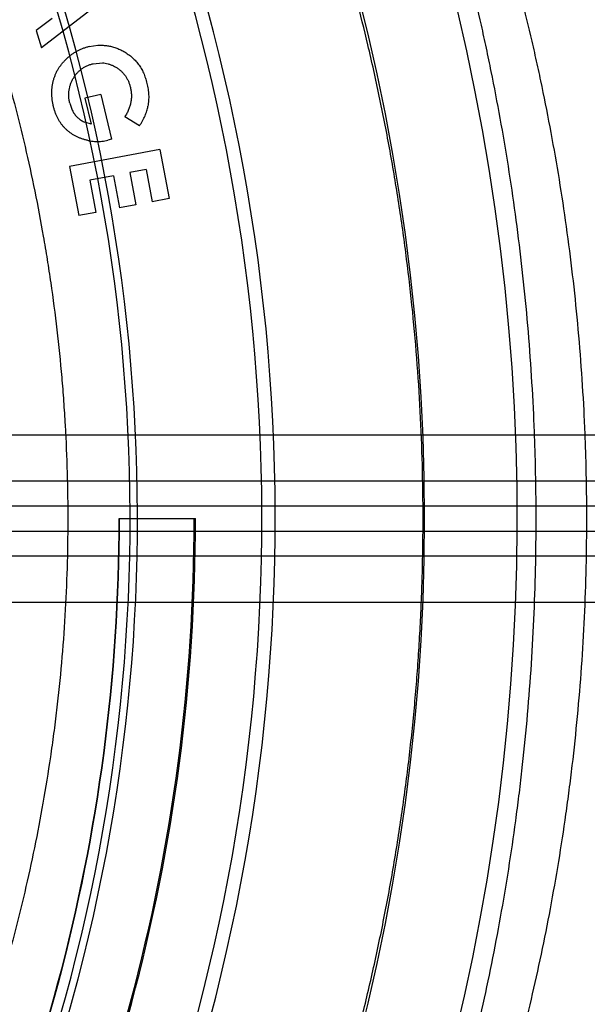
# Model space of a CAD drawing. Header units: millimetres. Extents: x 0 to 297, y 0 to 210.
# Tile 100 of 256: x 147.696 to 147.81, y 92.779 to 92.977. Entities that reach past the tile are written whole.
import ezdxf

# ---------------------------------------------------------------- set-up
doc = ezdxf.new("R2010")
doc.units = ezdxf.units.MM
doc.header["$LTSCALE"] = 16.335
doc.layers.get('0').update_dxf_attribs({"linetype": 'CONTINUOUS'})
doc.layers.add('01_GLOBAL', color=7, linetype='CONTINUOUS')
doc.layers.add('INTFCLR_144815', color=7, linetype='CONTINUOUS')

msp = doc.modelspace()

# ---------------------------------------------------------------- linework, layer by layer
at = {"color": 7, "linetype": 'Continuous'}
msp.add_circle((148.0808034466, 92.1164639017), 1.9, dxfattribs=at)
at = {"color": 9, "linetype": 'Continuous'}
msp.add_arc((148.0808034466, 92.1164639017), 1.8756493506, 92.9674534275, 177.0325465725, dxfattribs=at)
at = {"layer": '01_GLOBAL', "color": 7, "linetype": 'Continuous'}
msp.add_circle((148.0808034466, 92.1164639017), 1.925, dxfattribs=at)
at = {"layer": 'INTFCLR_144815', "color": 6, "linetype": 'Continuous'}
for p, q in [((147.7155522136, 92.98309760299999), (147.700014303, 92.9710657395)), ((147.7021772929, 92.97700190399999), (147.6989717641, 92.9745421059)), ((147.6989717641, 92.9745421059), (147.700014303, 92.9710657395)), ((147.7095741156, 92.9713259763), (147.7113079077, 92.97159186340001)), ((147.7103606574, 92.96789413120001), (147.7122298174, 92.9680704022)), ((147.7119151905, 92.961753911), (147.7087133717, 92.9609859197)), ((147.7087133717, 92.9609859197), (147.7099562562, 92.955799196)), ((147.7119151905, 92.961753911), (147.7140781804, 92.9527457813)), ((147.7196804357, 92.9554170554), (147.7167271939, 92.95724242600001)), ((147.7099562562, 92.955799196), (147.7087058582, 92.9561749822)), ((147.7140781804, 92.9527457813), (147.7133250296, 92.9525380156)), ((147.7237478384, 92.95071597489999), (147.7056685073, 92.94729897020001)), ((147.7237478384, 92.95071597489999), (147.7256140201, 92.9408471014)), ((147.7056685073, 92.94729897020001), (147.707534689, 92.9374300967)), ((147.7210246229, 92.9466645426), (147.7177560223, 92.94604495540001)), ((147.7210246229, 92.9466645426), (147.7222452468, 92.94021267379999)), ((147.7144503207, 92.94542165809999), (147.7096939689, 92.94452010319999)), ((147.7096939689, 92.94452010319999), (147.7109145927, 92.9380682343)), ((147.7144503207, 92.94542165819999), (147.7156709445, 92.9389697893)), ((147.7177560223, 92.94604495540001), (147.7189766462, 92.9395930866)), ((147.7256140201, 92.9408471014), (147.7222452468, 92.94021267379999)), ((147.7189766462, 92.9395930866), (147.7156709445, 92.9389697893)), ((147.7109145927, 92.9380682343), (147.707534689, 92.9374300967)), ((147.7155924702, 92.8766036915), (147.7309220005, 92.8766036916))]:
    msp.add_line(p, q, dxfattribs=at)
at = {"layer": 'INTFCLR_144815', "color": 9, "linetype": 'Continuous'}
for p, q in [((148.0156636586, 92.8933663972), (147.6828247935, 92.8933478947)), ((147.9666177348, 92.8841036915), (147.6798015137, 92.8841036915)), ((147.9679618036, 92.87910369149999), (147.6811455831, 92.87910369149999)), ((147.6811455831, 92.8741036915), (147.9679618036, 92.8741036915)), ((147.9666177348, 92.8691036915), (147.6798015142, 92.8691036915)), ((147.6877248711, 92.85985912), (148.0156636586, 92.8598408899))]:
    msp.add_line(p, q, dxfattribs=at)
at = {"layer": 'INTFCLR_144815', "color": 6, "linetype": 'Continuous'}
for radius, start, end in [(0.4398395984, 313.9937911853, 154.5150993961), (0.391278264, 339.5878226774, 23.4121773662), (0.3599288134, 329.9999999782, 359.9999999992), (0.36, 329.9999999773, 360), (0.375, 330.0000000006, 360), (0.3752583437, 330.0000000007, 360)]:
    msp.add_arc((147.3556636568, 92.8766036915), radius, start, end, dxfattribs=at)
at = {"layer": 'INTFCLR_144815', "color": 9, "linetype": 'Continuous'}
for radius, start, end in [(0.4212676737, 323.9261481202, 36.0738518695), (0.3885893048, 339.7244769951, 23.2755230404), (0.3636235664, 339.8324937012, 23.1675062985), (0.3621400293, 339.8359043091, 23.1640956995)]:
    msp.add_arc((147.3556636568, 92.8766036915), radius, start, end, dxfattribs=at)
for points, knots in [([(147.7993047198, 92.87660367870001), (147.7993047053, 92.8801303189), (147.7992431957, 92.8853815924), (147.7990397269, 92.8923571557), (147.798623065, 92.90260793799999), (147.7975766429, 92.9177549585), (147.7953145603, 92.9375763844), (147.7927567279, 92.9537124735), (147.7906349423, 92.9647865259), (147.7893410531, 92.97100562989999), (147.7873656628, 92.98002703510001), (147.7841654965, 92.9930558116), (147.779385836, 93.00968441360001), (147.7750756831, 93.02283445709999), (147.7719295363, 93.0316419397), (147.770136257, 93.03646838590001), (147.7675472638, 93.0432648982), (147.7636973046, 93.0528108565), (147.7585360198, 93.0646150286), (147.754709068, 93.0727950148), (147.7522694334, 93.0778234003), (147.7507933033, 93.080826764), (147.7484596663, 93.08549186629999), (147.7454788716, 93.0912766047), (147.7424835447, 93.0969466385), (147.7407676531, 93.1001740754), (147.740074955, 93.10151322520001)], [0, 0, 0, 0, 0.0450043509, 0.067009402, 0.08905324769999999, 0.175923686, 0.2606895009, 0.3435638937, 0.3843409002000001, 0.4045696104, 0.4246252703, 0.5021919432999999, 0.5757221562, 0.6453695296, 0.6787460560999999, 0.6950673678, 0.7110742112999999, 0.7715572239, 0.8263963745, 0.8754614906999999, 0.8867912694, 0.8977184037, 0.9181670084, 0.953356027, 0.9807598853, 1, 1, 1, 1]), ([(147.7488803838, 92.65652676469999), (147.7495964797, 92.6578384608), (147.7513599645, 92.6610184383), (147.7537571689, 92.6653402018), (147.7557370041, 92.6689966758), (147.757045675, 92.67142642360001), (147.7592661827, 92.6756217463), (147.7628570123, 92.682563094), (147.7678291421, 92.69273019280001), (147.7721187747, 92.7021186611), (147.7751770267, 92.70921966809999), (147.77698482, 92.71355384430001), (147.7797928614, 92.7204506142), (147.7839528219, 92.7313167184), (147.7891775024, 92.74658398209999), (147.7927870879, 92.7586247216), (147.79507246, 92.7670031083), (147.796585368, 92.7728058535), (147.7991369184, 92.7832081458), (147.8023498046, 92.798499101), (147.8046712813, 92.8125467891), (147.8059664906, 92.82214906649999), (147.8067830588, 92.82869630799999), (147.8080034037, 92.8402400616), (147.8091753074, 92.85684838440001), (147.809560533, 92.87354577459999), (147.8094131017, 92.88528370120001), (147.8092080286, 92.8920232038), (147.8087814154, 92.90205739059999), (147.807711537, 92.9168856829), (147.8053958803, 92.9362872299), (147.8027810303, 92.952079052), (147.8006061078, 92.962913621), (147.7992854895, 92.9690001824), (147.7972629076, 92.97783123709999), (147.7939937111, 92.99058716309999), (147.7890983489, 93.0068576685), (147.7846918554, 93.01972259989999), (147.7814743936, 93.02833703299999), (147.7796406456, 93.03305889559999), (147.7769907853, 93.0397105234), (147.773050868, 93.0490525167), (147.7677717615, 93.0605994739), (147.7638557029, 93.0685969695), (147.7613627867, 93.0735149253), (147.7598516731, 93.07645220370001), (147.7574644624, 93.0810162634), (147.7544093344, 93.0866708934), (147.7513554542, 93.09222053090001), (147.749579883, 93.09536547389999), (147.7488803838, 93.0966806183)], [0, 0, 0, 0, 0.0097071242, 0.0236189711, 0.0321010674, 0.0367157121, 0.0415449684, 0.0629333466, 0.0874759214, 0.1150523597, 0.1299704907, 0.1376946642, 0.1455554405, 0.1783391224, 0.2132541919, 0.2503476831, 0.259964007, 0.2696637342, 0.289298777, 0.3295304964, 0.3711217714, 0.3817476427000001, 0.3924663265, 0.413977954, 0.4571413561, 0.5005724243, 0.5224212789, 0.5333848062, 0.5443680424, 0.5876565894, 0.6299111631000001, 0.6712436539, 0.6915902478, 0.7016863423, 0.7116980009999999, 0.7504371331, 0.7871917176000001, 0.8220359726, 0.8387456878, 0.84691964, 0.8549381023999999, 0.8852533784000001, 0.9127639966, 0.93739805, 0.9430884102, 0.9485782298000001, 0.9588538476, 0.9765441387, 0.9903243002, 1, 1, 1, 1]), ([(147.6283543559, 93.0905273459), (147.6294180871, 93.08913319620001), (147.630862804, 93.0872443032), (147.6326975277, 93.08482181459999), (147.6343230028, 93.08266255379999), (147.6374700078, 93.0784334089), (147.6422950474, 93.0717454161), (147.6484337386, 93.0627622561), (147.6537466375, 93.0544509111), (147.6575445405, 93.0481567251), (147.6597868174, 93.04432130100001), (147.6632667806, 93.03823567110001), (147.6684450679, 93.02862941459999), (147.6750329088, 93.01506441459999), (147.6796659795, 93.0043101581), (147.6826394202, 92.9968042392), (147.6846311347, 92.9915904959), (147.6880120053, 92.9822177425), (147.6924099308, 92.9683881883), (147.6969134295, 92.9511349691), (147.69963434, 92.93776458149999), (147.7011659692, 92.9286111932), (147.7021196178, 92.9223648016), (147.7031492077, 92.91448372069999), (147.7039527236, 92.9065478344), (147.7044584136, 92.90016138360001), (147.705075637, 92.8905885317), (147.7054767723, 92.8762444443), (147.7049005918, 92.8571598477), (147.7036423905, 92.8429180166), (147.7024631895, 92.8334756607), (147.7015938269, 92.8272460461), (147.699874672, 92.8165952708), (147.6968444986, 92.80178550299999), (147.692353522, 92.78462890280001), (147.6879646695, 92.7708504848), (147.68482291, 92.7621510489), (147.6833339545, 92.7582213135), (147.6823398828, 92.75564582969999), (147.679626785, 92.7488038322), (147.6750011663, 92.73807492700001), (147.6684267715, 92.7245433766), (147.6627290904, 92.71397508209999), (147.6586779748, 92.7069682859), (147.6564022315, 92.7031575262), (147.6531576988, 92.6978351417), (147.648433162, 92.69044404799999), (147.6422890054, 92.6814532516), (147.6374604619, 92.6747609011), (147.6343122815, 92.6705304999), (147.6326881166, 92.66837311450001), (147.6308572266, 92.66595578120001), (147.6294159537, 92.6640714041), (147.6283544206, 92.66268012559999)], [0, 0, 0, 0, 0.0113523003, 0.0153945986, 0.0196724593, 0.0288485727, 0.04952051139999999, 0.0730548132, 0.0992747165, 0.1133659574, 0.1206417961, 0.1280352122, 0.1587481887, 0.1912667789, 0.2256293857, 0.2345212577, 0.2435306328, 0.2617592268, 0.2990180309, 0.3374305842, 0.3771409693, 0.3872950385, 0.3975091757, 0.4180450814, 0.4387403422, 0.4491382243, 0.4595166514, 0.5008391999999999, 0.5419727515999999, 0.5830556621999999, 0.5933356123, 0.6035730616, 0.6237732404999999, 0.6631691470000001, 0.7013781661, 0.7385292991, 0.7567366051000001, 0.761249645, 0.7657337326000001, 0.7746080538, 0.8088969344, 0.8413373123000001, 0.8719692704, 0.886598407, 0.893729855, 0.9007025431, 0.926950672, 0.9505051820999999, 0.9711896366, 0.9803691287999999, 0.9846421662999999, 0.9886711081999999, 1, 1, 1, 1]), ([(147.7400749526, 92.6516941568), (147.740769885, 92.6530376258), (147.7424976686, 92.6562871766), (147.7448340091, 92.660710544), (147.7467730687, 92.6644463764), (147.7480479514, 92.6669332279), (147.750225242, 92.6712205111), (147.7537326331, 92.67832191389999), (147.7585924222, 92.6887172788), (147.7627849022, 92.69831273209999), (147.7657737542, 92.70556874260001), (147.7675398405, 92.7099987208), (147.7702869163, 92.7170499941), (147.7743539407, 92.728160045), (147.7794608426, 92.743763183), (147.7829879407, 92.7560635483), (147.7852201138, 92.7646227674), (147.7867032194, 92.7705517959), (147.7891921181, 92.78118562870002), (147.7923405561, 92.7968100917), (147.7946014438, 92.81116058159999), (147.7958741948, 92.82096844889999), (147.7966667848, 92.82765887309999), (147.7978633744, 92.8394539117), (147.7990016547, 92.8563322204), (147.7993047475, 92.8698627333), (147.7993047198, 92.87660367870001)], [0, 0, 0, 0, 0.0193022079, 0.046964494, 0.063837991, 0.0730150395, 0.0826270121, 0.1252001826, 0.1740817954, 0.2290529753, 0.2588100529, 0.2742223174, 0.2899113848, 0.3553804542, 0.4251698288, 0.4993797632, 0.5186285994, 0.5380488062, 0.5773715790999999, 0.6579886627, 0.7413831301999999, 0.7626961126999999, 0.7841977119, 0.8273566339, 0.9139769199, 1, 1, 1, 1])]:
    msp.add_open_spline(points, degree=3, knots=knots, dxfattribs=at)
at = {"layer": 'INTFCLR_144815', "color": 6, "linetype": 'Continuous'}
for points, knots in [([(147.7766097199, 92.87660369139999), (147.7766097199, 92.8801957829), (147.7765163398, 92.8873671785), (147.7760973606, 92.89810869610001), (147.7754024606, 92.9087975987), (147.7744335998, 92.9194417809), (147.77319384, 92.9300329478), (147.7716837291, 92.9405699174), (147.769908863, 92.9510338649), (147.767873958, 92.96140801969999), (147.7656550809, 92.97136772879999), (147.7633909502, 92.98047862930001), (147.7612393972, 92.9884106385), (147.7592604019, 92.9952058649), (147.7574492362, 93.0010758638), (147.7557986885, 93.0061736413), (147.7542974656, 93.01062218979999), (147.7529379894, 93.01451394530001), (147.7517092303, 93.0179285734), (147.7505988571, 93.0209356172), (147.7495982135, 93.02358343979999), (147.7486995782, 93.0259155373), (147.7478928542, 93.0279744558), (147.7471655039, 93.0298037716), (147.7465075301, 93.0314371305), (147.7459095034, 93.03290429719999), (147.7453656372, 93.0342244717), (147.7448448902, 93.0354761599), (147.7443053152, 93.0367609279), (147.7437013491, 93.0381852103), (147.7430146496, 93.0397869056), (147.742236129, 93.041579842), (147.7413669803, 93.04355388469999), (147.7404600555, 93.0455826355), (147.7395279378, 93.0476360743), (147.7385654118, 93.0497270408), (147.7375049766, 93.0519953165), (147.7363194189, 93.0544878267), (147.7349858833, 93.05723795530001), (147.7334899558, 93.0602608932), (147.7318170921, 93.0635681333), (147.7299593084, 93.0671503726), (147.7279066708, 93.0710052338), (147.7256570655, 93.07511254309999), (147.7232389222, 93.07939260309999), (147.7208020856, 93.0835691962), (147.7185114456, 93.0873707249), (147.7165080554, 93.0905961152), (147.7148153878, 93.09324334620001), (147.7137825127, 93.09480996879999), (147.7133196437, 93.0954978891)], [0, 0, 0, 0, 0.04665735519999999, 0.0931440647, 0.1396118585, 0.1857718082, 0.2319566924, 0.2781034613, 0.3240186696, 0.3697981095, 0.4154052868, 0.4565413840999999, 0.4917273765, 0.5221494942, 0.5484663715, 0.5715162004, 0.5917463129, 0.6094482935, 0.625060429, 0.6388822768, 0.6510838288, 0.6618264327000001, 0.6713445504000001, 0.6798063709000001, 0.6873964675, 0.6942167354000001, 0.7003855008, 0.7059421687, 0.7118256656, 0.7184851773, 0.7260365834, 0.7344612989, 0.7438740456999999, 0.7540523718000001, 0.7633255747, 0.7731651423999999, 0.7839509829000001, 0.7958485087, 0.8090155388, 0.8236497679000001, 0.8396573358, 0.8571550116, 0.8760631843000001, 0.8963825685, 0.9179808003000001, 0.9399137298, 0.9591882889, 0.9756278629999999, 0.9892303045, 1, 1, 1, 1]), ([(147.7095741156, 92.9713259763), (147.7093605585, 92.9712707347), (147.7089367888, 92.9711611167), (147.7083190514, 92.9709466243), (147.7077204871, 92.9706979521), (147.7071418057, 92.97041366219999), (147.7065864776, 92.9700880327), (147.7060511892, 92.9697274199), (147.7056921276, 92.9694512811), (147.7055088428, 92.969299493), (147.7054927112, 92.96928604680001)], [0, 0, 0, 0, 0.1437108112, 0.2851710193, 0.4257213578, 0.5659362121, 0.7049996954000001, 0.8449362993, 0.9863161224, 1, 1, 1, 1]), ([(147.7113079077, 92.97159186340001), (147.7113149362, 92.9715922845), (147.711608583, 92.9716095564), (147.7121872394, 92.97161723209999), (147.713040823, 92.9715512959), (147.7138834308, 92.9714023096), (147.7147130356, 92.97116881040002), (147.7155350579, 92.97086349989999), (147.7160605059, 92.9705966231), (147.7163265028, 92.9704615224)], [0, 0, 0, 0, 0.0040509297, 0.1692373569, 0.3327769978, 0.4961786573, 0.6609656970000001, 0.8283710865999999, 1, 1, 1, 1]), ([(147.7163265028, 92.9704615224), (147.7164820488, 92.97037535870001), (147.7167903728, 92.9702045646), (147.7172337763, 92.96992070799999), (147.7176545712, 92.9696166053), (147.7180584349, 92.9692977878), (147.7184364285, 92.96895573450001), (147.718792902, 92.9685940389), (147.7191320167, 92.9682178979), (147.719442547, 92.9678161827), (147.7197414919, 92.9674039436), (147.7200121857, 92.9669658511), (147.7202634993, 92.9665114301), (147.7204954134, 92.9660378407), (147.7207025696, 92.9655444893), (147.7208868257, 92.9650310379), (147.7210561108, 92.9645009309), (147.7211478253, 92.9641375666), (147.7211941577, 92.96395400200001)], [0, 0, 0, 0, 0.0635678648, 0.126004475, 0.1881003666, 0.2491482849, 0.3098879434, 0.3702352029, 0.4306795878, 0.4908321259, 0.5516939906, 0.6126746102, 0.6748224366, 0.7373153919, 0.8011273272, 0.8660314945, 0.9323217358, 1, 1, 1, 1]), ([(147.7024136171, 92.9593423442), (147.7023612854, 92.959573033), (147.7022580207, 92.96002824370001), (147.7021545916, 92.9607125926), (147.7020972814, 92.96138673), (147.7020701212, 92.9620507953), (147.702100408, 92.9627049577), (147.7021607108, 92.9633497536), (147.7022684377, 92.9639847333), (147.7024222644, 92.9646071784), (147.7026099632, 92.96521665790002), (147.7028398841, 92.965807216), (147.7031119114, 92.9663754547), (147.7034203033, 92.9669222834), (147.7037672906, 92.96744796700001), (147.7041529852, 92.967953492), (147.7045823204, 92.96843548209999), (147.705028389, 92.9688827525), (147.7053405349, 92.96915920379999), (147.7054927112, 92.96928604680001)], [0, 0, 0, 0, 0.0644771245, 0.1272306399, 0.1884964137, 0.2488837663, 0.3082726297, 0.3668840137, 0.4253633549, 0.4836703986, 0.5415783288, 0.5991199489, 0.6562779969, 0.7131968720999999, 0.770147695, 0.8278737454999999, 0.8863948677, 0.9459986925, 1, 1, 1, 1]), ([(147.7065470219, 92.9652109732), (147.706618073, 92.96532084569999), (147.7068118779, 92.96560284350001), (147.7071540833, 92.9660312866), (147.7075929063, 92.96647276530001), (147.7080690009, 92.96686499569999), (147.7085866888, 92.9672020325), (147.7091402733, 92.96749022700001), (147.7097329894, 92.9677269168), (147.710149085, 92.9678377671), (147.7103606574, 92.96789413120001)], [0, 0, 0, 0, 0.0820466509, 0.2144622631, 0.3433661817, 0.4717930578, 0.6006712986, 0.7300877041, 0.8627575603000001, 1, 1, 1, 1]), ([(147.7122298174, 92.9680704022), (147.7124163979, 92.9680594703), (147.7128002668, 92.9680168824), (147.7133733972, 92.9678938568), (147.7139460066, 92.9676998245), (147.7145096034, 92.967452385), (147.7150562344, 92.9671452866), (147.7155724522, 92.96678701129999), (147.7160503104, 92.96638763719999), (147.7164736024, 92.9659410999), (147.7168573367, 92.9654620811), (147.717182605, 92.9649355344), (147.7174602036, 92.9643718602), (147.7177001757, 92.96377194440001), (147.7178101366, 92.9633494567), (147.7178661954, 92.9631340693)], [0, 0, 0, 0, 0.0698417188, 0.1440967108, 0.2186460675, 0.295430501, 0.3738668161, 0.4525967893, 0.53001171, 0.6061870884, 0.6822052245, 0.7590341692, 0.8369690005, 0.9168855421, 1, 1, 1, 1]), ([(147.7057044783, 92.9599916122), (147.7056552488, 92.96021466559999), (147.7055582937, 92.9606539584), (147.7054959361, 92.96131715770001), (147.7054857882, 92.9619651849), (147.7055401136, 92.9625998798), (147.7056660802, 92.96321910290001), (147.7058467, 92.9638265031), (147.7060948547, 92.9644197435), (147.7063386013, 92.96487815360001), (147.7064997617, 92.96513789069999), (147.7065470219, 92.9652109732)], [0, 0, 0, 0, 0.1258157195, 0.2477879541, 0.3664220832, 0.4827716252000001, 0.5981584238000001, 0.7141979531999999, 0.8315657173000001, 0.9520368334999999, 1, 1, 1, 1]), ([(147.7178661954, 92.9631340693), (147.7179189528, 92.9628826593), (147.7180232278, 92.96238574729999), (147.7180778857, 92.96163115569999), (147.7180634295, 92.96088342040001), (147.7179552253, 92.9601413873), (147.7177735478, 92.9594023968), (147.7175071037, 92.9586696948), (147.7171624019, 92.9579414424), (147.7168741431, 92.957478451), (147.7167271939, 92.95724242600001)], [0, 0, 0, 0, 0.1246115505, 0.2462947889, 0.3664346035, 0.4871135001, 0.6096016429, 0.7353510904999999, 0.8650865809, 1, 1, 1, 1]), ([(147.7211941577, 92.96395400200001), (147.7212381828, 92.9637602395), (147.7213255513, 92.9633757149), (147.7214210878, 92.9627947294), (147.7214884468, 92.9622177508), (147.7215241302, 92.96164315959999), (147.7215385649, 92.9610722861), (147.7215123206, 92.9605029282), (147.7214691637, 92.9599361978), (147.7214094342, 92.95956216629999), (147.7213796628, 92.9593757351)], [0, 0, 0, 0, 0.1291891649, 0.2563778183, 0.382668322, 0.5067788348, 0.63065201, 0.7537920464, 0.8772808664, 1, 1, 1, 1]), ([(147.70952361, 92.95245565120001), (147.7094076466, 92.9524771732), (147.7090900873, 92.9525416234), (147.7085786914, 92.9526815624), (147.7079959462, 92.9528716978), (147.7074346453, 92.9530947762), (147.706897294, 92.9533473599), (147.7063874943, 92.9536327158), (147.7059022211, 92.9539452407), (147.7054433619, 92.9542884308), (147.705010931, 92.954661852), (147.7046046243, 92.95506493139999), (147.7042238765, 92.9554955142), (147.7038770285, 92.95596014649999), (147.7035559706, 92.9564513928), (147.7032665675, 92.9569724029), (147.703006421, 92.9575227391), (147.7027778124, 92.9581019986), (147.7025743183, 92.9587094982), (147.7024678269, 92.9591288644), (147.7024136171, 92.9593423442)], [0, 0, 0, 0, 0.0336384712, 0.09242972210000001, 0.1511129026, 0.2084366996, 0.2646189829, 0.3203709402, 0.3749758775, 0.4291655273, 0.483695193, 0.5378296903, 0.5923251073, 0.6475025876, 0.7030834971, 0.7596235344, 0.8173831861, 0.8766068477, 0.9371862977, 1, 1, 1, 1]), ([(147.7057044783, 92.9599916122), (147.7057407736, 92.959847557), (147.7058121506, 92.9595642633), (147.7059518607, 92.9591581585), (147.7061028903, 92.9587713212), (147.7062776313, 92.9584105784), (147.706466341, 92.95806892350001), (147.7066789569, 92.9577536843), (147.7069093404, 92.9574596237), (147.707158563, 92.9571864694), (147.707430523, 92.9569386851), (147.7077213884, 92.9567088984), (147.7080388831, 92.9565064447), (147.7083669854, 92.9563251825), (147.7085940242, 92.95622122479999), (147.7087058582, 92.9561749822)], [0, 0, 0, 0, 0.08810173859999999, 0.1732576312, 0.2546011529, 0.3343504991, 0.4108927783, 0.4859864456, 0.5596724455, 0.6323764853, 0.7050805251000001, 0.7777364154, 0.8520227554, 0.9282089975, 1, 1, 1, 1]), ([(147.7196804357, 92.9554170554), (147.7197923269, 92.955587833), (147.7200114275, 92.9559222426), (147.7203035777, 92.95643445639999), (147.7205691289, 92.9569361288), (147.7207940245, 92.9574358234), (147.720993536, 92.957925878), (147.7211565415, 92.9584129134), (147.7212885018, 92.958894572), (147.721349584, 92.9592169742), (147.7213796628, 92.9593757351)], [0, 0, 0, 0, 0.1411271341, 0.2763492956, 0.4075289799, 0.5334188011, 0.6550433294, 0.7732041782, 0.8883186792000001, 1, 1, 1, 1]), ([(147.70952361, 92.95245565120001), (147.7096070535, 92.95244016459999), (147.709888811, 92.9523913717), (147.7103682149, 92.9523217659), (147.7109636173, 92.9522883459), (147.7115574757, 92.9522842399), (147.7121491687, 92.95233407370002), (147.7127418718, 92.9524057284), (147.7131302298, 92.95249382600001), (147.7133250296, 92.9525380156)], [0, 0, 0, 0, 0.0664395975, 0.2237968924, 0.3790392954, 0.5330110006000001, 0.6883862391, 0.8436950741, 1, 1, 1, 1]), ([(147.7133196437, 92.65770949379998), (147.7135365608, 92.65803187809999), (147.7139966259, 92.6587224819), (147.7147224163, 92.65983015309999), (147.715526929, 92.6610771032), (147.7164095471, 92.6624656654), (147.7173694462, 92.6639982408), (147.7184055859, 92.665677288), (147.7195165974, 92.6675051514), (147.7207008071, 92.66948409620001), (147.7219561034, 92.67161607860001), (147.7232800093, 92.6739028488), (147.7246695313, 92.6763456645), (147.7261212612, 92.6789454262), (147.7276312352, 92.6817023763), (147.7291950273, 92.68461619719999), (147.7308076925, 92.6876858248), (147.7324638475, 92.6909095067), (147.7341576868, 92.6942847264), (147.7358830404, 92.6978082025), (147.7376334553, 92.7014759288), (147.7394022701, 92.7052832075), (147.7411827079, 92.70922472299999), (147.7429679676, 92.71329462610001), (147.7447513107, 92.71748662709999), (147.7465261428, 92.7217940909), (147.7482860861, 92.72621013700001), (147.7500250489, 92.73072775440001), (147.7517372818, 92.73533991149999), (147.7534174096, 92.7400396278), (147.7550604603, 92.7448200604), (147.7566618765, 92.7496745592), (147.7582175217, 92.7545967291), (147.7597236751, 92.7595804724), (147.7611770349, 92.76462007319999), (147.7625746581, 92.76971008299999), (147.7639139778, 92.7748454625), (147.7651927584, 92.780021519), (147.7664090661, 92.7852339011), (147.7675612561, 92.79047864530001), (147.7686479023, 92.7957519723), (147.7696678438, 92.80105061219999), (147.7706200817, 92.8063714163), (147.7715038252, 92.8117117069), (147.7723184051, 92.8170689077), (147.7730633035, 92.82244083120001), (147.7737380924, 92.82782538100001), (147.7743424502, 92.8332207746), (147.7748761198, 92.83862532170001), (147.7753389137, 92.84403756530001), (147.7757306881, 92.84945613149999), (147.7760513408, 92.8548797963), (147.7763007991, 92.86030741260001), (147.776479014, 92.8657379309), (147.7765859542, 92.8711703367), (147.7766097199, 92.8747925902), (147.7766097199, 92.87660369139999)], [0, 0, 0, 0, 0.0050470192, 0.0107781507, 0.0172005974, 0.0243216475, 0.032148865, 0.0406889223, 0.0499485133, 0.0599319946, 0.0706434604, 0.082083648, 0.0942526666, 0.107146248, 0.1207590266, 0.13508079, 0.150098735, 0.1657965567, 0.1821543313, 0.19914883, 0.216753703, 0.2349399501, 0.253676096, 0.2729289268, 0.2926640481, 0.3128461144, 0.333439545, 0.3544090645, 0.3757200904, 0.3973392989, 0.4192345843, 0.4413756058, 0.4637338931, 0.4862828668, 0.5089980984, 0.5318579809, 0.5548410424, 0.5779296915, 0.6011081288, 0.6243604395, 0.6476750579, 0.6710393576, 0.6944447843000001, 0.7178818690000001, 0.7413446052, 0.7648260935, 0.7883222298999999, 0.8118283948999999, 0.8353419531, 0.8588601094, 0.8823813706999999, 0.9059042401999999, 0.9294279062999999, 0.9529519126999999, 0.9764759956, 1, 1, 1, 1])]:
    msp.add_open_spline(points, degree=3, knots=knots, dxfattribs=at)

doc.saveas('drawing.dxf')
